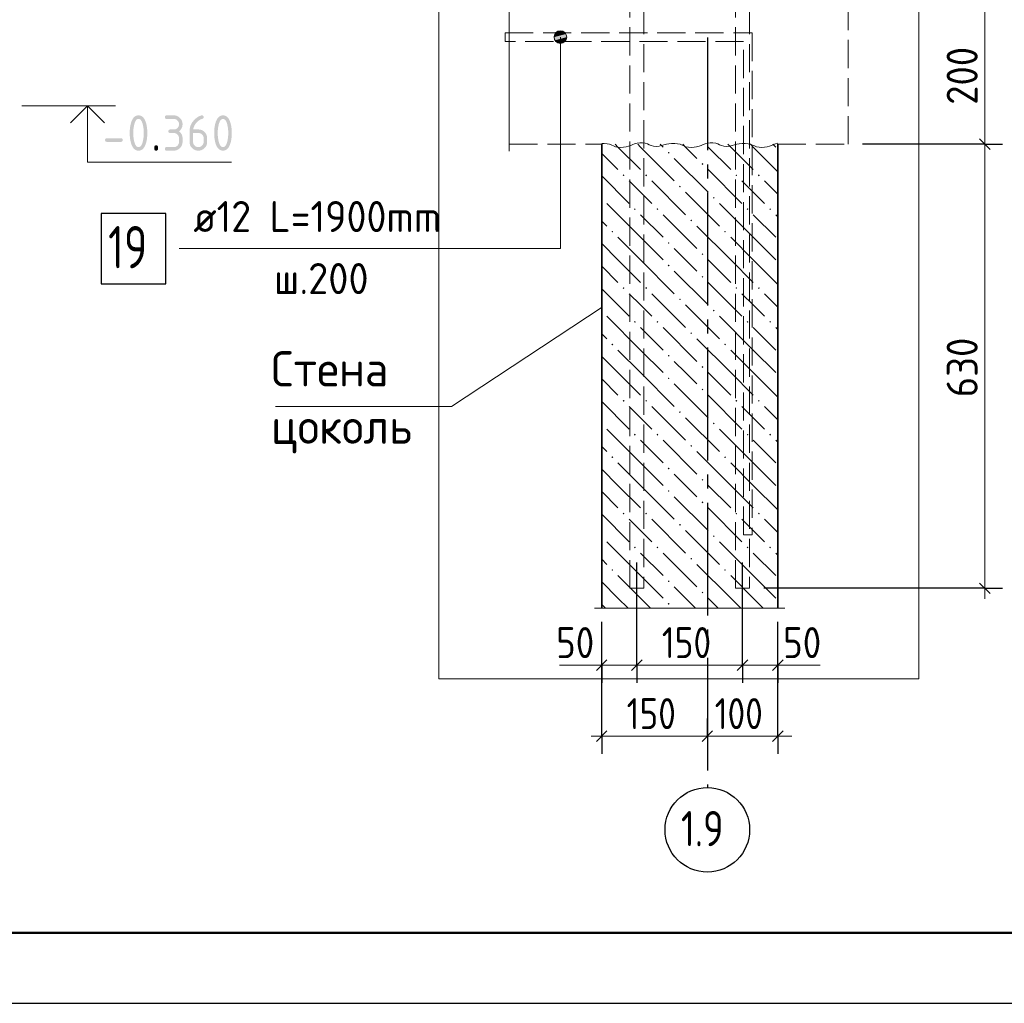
# Model space of a CAD drawing. Header units: millimetres. Extents: x 0 to 50400, y 0 to 35640.
# Tile 2 of 12: x 10819 to 19204, y 0 to 8374. Entities that reach past the tile are written whole.
import ezdxf

# ---------------------------------------------------------------- set-up
doc = ezdxf.new("R2010")
doc.units = ezdxf.units.MM
doc.linetypes.add('______2', pattern=[324, 240, -84])
doc.linetypes.add('______5', pattern=[1320, 960, -120, 120, -120])
for name, color, linetype, lineweight in [('Standard', 7, 'Continuous', 25), ('Выпуски арматуры Г-обр.', 52, 'Continuous', 25), ('ЖБ Перекрытие верхний уровень', 7, 'Continuous', 35), ('ЖБ Пилон', 7, 'Continuous', 35), ('ЖБ Стена верхний уровень', 7, 'Continuous', 35), ('Общий01', 7, 'Continuous', 13), ('Размерная линия_ общее', 7, 'Continuous', 13)]:
    doc.layers.add(name, color=color, linetype=linetype, lineweight=lineweight)
doc.layers.add('Оси', color=7, linetype='______5', true_color=0x656565)
doc.layers.add('Размерная выноска', color=7, linetype='Continuous')
doc.styles.add('ISOCPEUR', font='txt')

msp = doc.modelspace()

# ---------------------------------------------------------------- hatches: boundary and pattern name
at = {"layer": 'Standard', "linetype": 'Continuous', "lineweight": 13, "transparency": 33554687}
for points in [[(15470.3, 8252), (15377.4, 8252), (15369.9, 8225)], [(15470.3, 8252), (15369.9, 8225), (15477.9, 8225)], [(15477.9, 8225), (15369.9, 8225), (15377.4, 8198)], [(15450.9, 8271.5), (15396.9, 8271.5), (15377.4, 8252)], [(15450.9, 8271.5), (15377.4, 8252), (15470.3, 8252)], [(15477.9, 8225), (15377.4, 8198), (15470.3, 8198)], [(15396.9, 8271.5), (15450.9, 8271.5), (15423.9, 8279)], [(15470.3, 8198), (15377.4, 8198), (15396.9, 8178.6)], [(15470.3, 8198), (15396.9, 8178.6), (15450.9, 8178.6)], [(15450.9, 8178.6), (15396.9, 8178.6), (15423.9, 8171)]]:
    msp.add_hatch(color=7, dxfattribs=at).paths.add_polyline_path(points)
at = {"layer": 'ЖБ Пилон', "linetype": 'Continuous', "lineweight": 25, "transparency": 33554687}
h = msp.add_hatch(color=7, dxfattribs=at)
h.paths.add_polyline_path([(11875.6, 7408.9), (11875.6, 7418.2), (11875.1, 7427.2), (11874.6, 7436.2), (11873.6, 7445), (11872.7, 7453.8), (11871.2, 7462.3), (11869.7, 7470.8), (11867.7, 7479), (11866.2, 7485.3), (11864.5, 7490.7), (11862.8, 7496.1), (11860.9, 7500.8), (11859, 7505.5), (11856.9, 7509.4), (11854.8, 7513.2), (11852.5, 7516.4), (11850.2, 7519.5), (11847.7, 7521.8), (11845.2, 7524.1), (11842.5, 7525.7), (11839.8, 7527.2), (11836.8, 7528), (11833.9, 7528.8), (11830.8, 7528.8), (11827.7, 7528.8), (11824.9, 7528), (11822, 7527.2), (11819.3, 7525.7), (11816.6, 7524.1), (11814.1, 7521.8), (11811.6, 7519.4), (11809.3, 7516.3), (11807, 7513.2), (11804.9, 7509.3), (11802.8, 7505.4), (11800.9, 7500.7), (11799.1, 7496), (11797.4, 7490.5), (11795.7, 7485.1), (11794.2, 7478.8), (11792.1, 7470.4), (11790.6, 7461.8), (11789.1, 7453.3), (11788.1, 7444.5), (11787, 7435.8), (11786.5, 7426.8), (11786, 7417.9), (11786, 7408.9), (11786, 7399.6), (11786.5, 7390.6), (11787, 7381.6), (11788, 7372.8), (11789, 7364), (11790.5, 7355.5), (11792, 7346.9), (11793.9, 7338.7), (11795.4, 7332.4), (11797.1, 7327), (11798.8, 7321.5), (11800.7, 7316.9), (11802.6, 7312.2), (11804.7, 7308.3), (11806.9, 7304.5), (11809.2, 7301.3), (11811.5, 7298.2), (11814, 7295.9), (11816.5, 7293.6), (11819.2, 7292), (11821.9, 7290.5), (11824.8, 7289.7), (11827.7, 7288.9), (11830.8, 7288.9), (11833.9, 7288.9), (11836.8, 7289.7), (11839.8, 7290.5), (11842.5, 7292), (11845.2, 7293.6), (11847.7, 7295.9), (11850.2, 7298.2), (11852.5, 7301.3), (11854.8, 7304.5), (11856.9, 7308.3), (11859, 7312.2), (11860.9, 7316.9), (11862.8, 7321.5), (11864.5, 7327), (11866.2, 7332.4), (11867.7, 7338.7), (11869.7, 7346.9), (11871.2, 7355.5), (11872.7, 7364), (11873.6, 7372.8), (11874.6, 7381.6), (11875.1, 7390.6), (11875.6, 7399.6)])
h.paths.add_polyline_path([(11905.7, 7408.9), (11905.7, 7402.1), (11905.5, 7395.7), (11905.3, 7389.2), (11904.9, 7382.9), (11904.4, 7376.7), (11903.8, 7370.7), (11903.2, 7364.6), (11902.4, 7358.8), (11901.6, 7353.1), (11900.5, 7347.5), (11899.5, 7341.9), (11898.3, 7336.6), (11897, 7331.2), (11895.6, 7326.1), (11894.2, 7321), (11892.5, 7316.1), (11890.1, 7309), (11887.3, 7302.7), (11884.6, 7296.4), (11881.4, 7291.1), (11878.3, 7285.7), (11874.8, 7281.2), (11871.3, 7276.7), (11867.5, 7273.2), (11863.6, 7269.6), (11859.4, 7266.9), (11855.2, 7264.2), (11850.6, 7262.4), (11846, 7260.6), (11841.1, 7259.7), (11836.1, 7258.8), (11830.8, 7258.8), (11825.5, 7258.8), (11820.6, 7259.7), (11815.6, 7260.6), (11811.1, 7262.4), (11806.5, 7264.2), (11802.3, 7266.9), (11798, 7269.5), (11794.2, 7273.1), (11790.3, 7276.7), (11786.8, 7281.1), (11783.3, 7285.6), (11780.2, 7290.9), (11777.1, 7296.3), (11774.3, 7302.5), (11771.5, 7308.8), (11769.1, 7315.9), (11767.5, 7320.8), (11766, 7325.9), (11764.6, 7331), (11763.4, 7336.4), (11762.1, 7341.7), (11761.1, 7347.3), (11760.1, 7352.9), (11759.3, 7358.7), (11758.4, 7364.5), (11757.8, 7370.5), (11757.2, 7376.6), (11756.8, 7382.8), (11756.4, 7389.1), (11756.2, 7395.6), (11756, 7402.1), (11756, 7408.9), (11756, 7415.6), (11756.2, 7422.1), (11756.4, 7428.6), (11756.8, 7434.9), (11757.2, 7441.1), (11757.8, 7447.2), (11758.4, 7453.2), (11759.3, 7459), (11760.1, 7464.8), (11761.1, 7470.4), (11762.1, 7476), (11763.4, 7481.3), (11764.6, 7486.7), (11766, 7491.8), (11767.5, 7496.9), (11769.1, 7501.8), (11771.5, 7508.9), (11774.3, 7515.2), (11777.1, 7521.4), (11780.2, 7526.8), (11783.3, 7532.1), (11786.8, 7536.6), (11790.3, 7541), (11794.2, 7544.6), (11798, 7548.1), (11802.3, 7550.8), (11806.5, 7553.5), (11811.1, 7555.3), (11815.6, 7557.1), (11820.6, 7558), (11825.5, 7558.9), (11830.8, 7558.9), (11836.1, 7558.9), (11841.1, 7558), (11846, 7557.1), (11850.6, 7555.3), (11855.2, 7553.5), (11859.4, 7550.8), (11863.6, 7548.1), (11867.5, 7544.5), (11871.3, 7540.9), (11874.8, 7536.5), (11878.3, 7532), (11881.4, 7526.6), (11884.6, 7521.3), (11887.3, 7515), (11890.1, 7508.7), (11892.5, 7501.6), (11894.2, 7496.7), (11895.6, 7491.6), (11897, 7486.5), (11898.3, 7481.1), (11899.5, 7475.8), (11900.5, 7470.2), (11901.6, 7464.6), (11902.4, 7458.8), (11903.2, 7453), (11903.8, 7447), (11904.4, 7441), (11904.9, 7434.8), (11905.3, 7428.5), (11905.5, 7422), (11905.7, 7415.6)], flags=16)
for points in [[(12130.6, 7408.9), (12100.7, 7408.9), (12098.8, 7408.9), (12097.1, 7409.1), (12095.5, 7409.3), (12094.1, 7409.8), (12092.7, 7410.3), (12091.5, 7411), (12090.3, 7411.7), (12089.4, 7412.6), (12088.5, 7413.5), (12087.8, 7414.7), (12087.1, 7415.9), (12086.6, 7417.3), (12086.1, 7418.7), (12085.9, 7420.3), (12085.7, 7422), (12085.7, 7423.9), (12085.7, 7425.7), (12085.9, 7427.4), (12086.1, 7429), (12086.6, 7430.4), (12087.1, 7431.9), (12087.8, 7433), (12088.5, 7434.2), (12089.4, 7435.1), (12090.3, 7436.1), (12091.5, 7436.8), (12092.7, 7437.5), (12094.1, 7438), (12095.5, 7438.4), (12097.1, 7438.7), (12098.8, 7438.9), (12100.7, 7438.9), (12130.6, 7438.9), (12135.4, 7438.9), (12139.7, 7439.7), (12144.1, 7440.5), (12148.1, 7442.2), (12152, 7443.8), (12155.7, 7446.2), (12159.3, 7448.7), (12162.6, 7451.9), (12165.8, 7455.2), (12168.3, 7458.8), (12170.7, 7462.5), (12172.4, 7466.5), (12174, 7470.4), (12174.8, 7474.8), (12175.6, 7479.1), (12175.6, 7483.9), (12175.6, 7488.5), (12174.8, 7492.8), (12174, 7497.1), (12172.3, 7501.1), (12170.7, 7505.1), (12168.2, 7508.7), (12165.7, 7512.3), (12162.5, 7515.6), (12159.2, 7518.9), (12155.5, 7521.4), (12151.9, 7523.8), (12147.9, 7525.5), (12143.9, 7527.1), (12139.6, 7528), (12135.3, 7528.8), (12130.6, 7528.8), (12070.7, 7528.8), (12068.8, 7528.8), (12067.1, 7529), (12065.5, 7529.3), (12064.1, 7529.7), (12062.7, 7530.2), (12061.5, 7530.9), (12060.3, 7531.6), (12059.4, 7532.5), (12058.5, 7533.5), (12057.8, 7534.7), (12057.1, 7535.8), (12056.6, 7537.2), (12056.1, 7538.6), (12055.9, 7540.3), (12055.7, 7541.9), (12055.7, 7543.8), (12055.7, 7545.7), (12055.9, 7547.3), (12056.1, 7549), (12056.6, 7550.4), (12057.1, 7551.8), (12057.8, 7553), (12058.5, 7554.1), (12059.4, 7555.1), (12060.3, 7556), (12061.5, 7556.7), (12062.7, 7557.4), (12064.1, 7557.9), (12065.5, 7558.4), (12067.1, 7558.6), (12068.8, 7558.9), (12070.7, 7558.9), (12130.6, 7558.9), (12134.5, 7558.9), (12138.3, 7558.5), (12142, 7558.2), (12145.6, 7557.5), (12149.2, 7556.8), (12152.7, 7555.7), (12156.2, 7554.7), (12159.5, 7553.3), (12162.8, 7552), (12166, 7550.2), (12169.1, 7548.5), (12172.2, 7546.4), (12175.2, 7544.4), (12178.1, 7542), (12181, 7539.6), (12183.7, 7536.8), (12186.5, 7534.1), (12188.9, 7531.1), (12191.3, 7528.3), (12193.3, 7525.2), (12195.4, 7522.2), (12197.1, 7519), (12198.8, 7515.9), (12200.2, 7512.6), (12201.6, 7509.2), (12202.6, 7505.8), (12203.6, 7502.3), (12204.3, 7498.8), (12205, 7495.2), (12205.3, 7491.4), (12205.7, 7487.7), (12205.7, 7483.9), (12205.7, 7479.2), (12205.2, 7474.8), (12204.7, 7470.3), (12203.8, 7466.1), (12202.9, 7461.9), (12201.5, 7458), (12200.1, 7454), (12198.2, 7450.2), (12196.3, 7446.5), (12194, 7443), (12191.6, 7439.4), (12188.8, 7436.1), (12186, 7432.9), (12182.7, 7429.8), (12179.4, 7426.7), (12175.7, 7423.9), (12179.4, 7421), (12182.7, 7418), (12186, 7414.9), (12188.8, 7411.6), (12191.6, 7408.3), (12194, 7404.8), (12196.3, 7401.3), (12198.2, 7397.5), (12200.1, 7393.8), (12201.5, 7389.8), (12202.9, 7385.8), (12203.8, 7381.6), (12204.7, 7377.4), (12205.2, 7372.9), (12205.7, 7368.5), (12205.7, 7363.9), (12205.7, 7333.9), (12205.7, 7330), (12205.3, 7326.2), (12205, 7322.5), (12204.3, 7318.9), (12203.6, 7315.3), (12202.6, 7311.8), (12201.5, 7308.3), (12200.2, 7305), (12198.8, 7301.7), (12197.1, 7298.5), (12195.3, 7295.3), (12193.3, 7292.3), (12191.2, 7289.3), (12188.8, 7286.4), (12186.4, 7283.5), (12183.6, 7280.8), (12180.9, 7278), (12178, 7275.6), (12175.1, 7273.2), (12172, 7271.2), (12169, 7269.1), (12165.8, 7267.4), (12162.6, 7265.7), (12159.3, 7264.3), (12156, 7263), (12152.6, 7261.9), (12149.1, 7260.9), (12145.5, 7260.2), (12142, 7259.5), (12138.2, 7259.2), (12134.5, 7258.8), (12130.6, 7258.8), (12070.7, 7258.8), (12068.8, 7258.8), (12067.1, 7259.1), (12065.5, 7259.3), (12064.1, 7259.8), (12062.7, 7260.2), (12061.5, 7261), (12060.3, 7261.7), (12059.4, 7262.6), (12058.5, 7263.5), (12057.8, 7264.7), (12057.1, 7265.9), (12056.6, 7267.3), (12056.1, 7268.7), (12055.9, 7270.4), (12055.7, 7272), (12055.7, 7273.9), (12055.7, 7275.7), (12055.9, 7277.4), (12056.1, 7279), (12056.6, 7280.4), (12057.1, 7281.9), (12057.8, 7283), (12058.5, 7284.2), (12059.4, 7285.2), (12060.3, 7286.1), (12061.5, 7286.8), (12062.7, 7287.5), (12064.1, 7288), (12065.5, 7288.4), (12067.1, 7288.7), (12068.8, 7288.9), (12070.7, 7288.9), (12130.6, 7288.9), (12135.4, 7288.9), (12139.7, 7289.7), (12144.1, 7290.5), (12148.1, 7292.2), (12152, 7293.8), (12155.7, 7296.2), (12159.3, 7298.7), (12162.6, 7302), (12165.8, 7305.2), (12168.3, 7308.9), (12170.7, 7312.5), (12172.4, 7316.5), (12174, 7320.5), (12174.8, 7324.8), (12175.6, 7329.2), (12175.6, 7333.9), (12175.6, 7363.9), (12175.6, 7368.5), (12174.8, 7372.8), (12174, 7377.2), (12172.3, 7381.1), (12170.7, 7385.1), (12168.2, 7388.7), (12165.7, 7392.4), (12162.5, 7395.7), (12159.2, 7399), (12155.5, 7401.4), (12151.9, 7403.9), (12147.9, 7405.6), (12143.9, 7407.2), (12139.6, 7408), (12135.3, 7408.9)], [(11681, 7333.7), (11561.1, 7333.7), (11559.2, 7333.7), (11557.6, 7333.9), (11555.9, 7334.2), (11554.5, 7334.6), (11553.1, 7335.1), (11551.9, 7335.8), (11550.7, 7336.5), (11549.8, 7337.5), (11548.9, 7338.4), (11548.2, 7339.6), (11547.5, 7340.7), (11547, 7342.2), (11546.5, 7343.6), (11546.3, 7345.2), (11546.1, 7346.9), (11546.1, 7348.7), (11546.1, 7350.6), (11546.3, 7352.2), (11546.5, 7353.9), (11547, 7355.3), (11547.5, 7356.7), (11548.2, 7357.9), (11548.9, 7359.1), (11549.8, 7360), (11550.7, 7360.9), (11551.9, 7361.7), (11553.1, 7362.4), (11554.5, 7362.8), (11555.9, 7363.3), (11557.6, 7363.5), (11559.2, 7363.8), (11561.1, 7363.8), (11681, 7363.8), (11682.9, 7363.8), (11684.5, 7363.5), (11686.2, 7363.3), (11687.6, 7362.8), (11689, 7362.4), (11690.2, 7361.7), (11691.3, 7360.9), (11692.3, 7360), (11693.2, 7359.1), (11693.9, 7357.9), (11694.6, 7356.7), (11695.1, 7355.3), (11695.6, 7353.9), (11695.8, 7352.2), (11696, 7350.6), (11696, 7348.7), (11696, 7346.9), (11695.8, 7345.2), (11695.6, 7343.6), (11695.1, 7342.2), (11694.6, 7340.7), (11693.9, 7339.6), (11693.2, 7338.4), (11692.3, 7337.5), (11691.3, 7336.5), (11690.2, 7335.8), (11689, 7335.1), (11687.6, 7334.6), (11686.2, 7334.2), (11684.5, 7333.9), (11682.9, 7333.7)], [(11965.8, 7288.9), (11965.8, 7290.8), (11966, 7292.4), (11966.3, 7294.1), (11966.7, 7295.5), (11967.2, 7296.9), (11967.9, 7298.1), (11968.6, 7299.2), (11969.6, 7300.2), (11970.5, 7301.1), (11971.7, 7301.8), (11972.8, 7302.5), (11974.2, 7303), (11975.7, 7303.5), (11977.3, 7303.7), (11978.9, 7303.9), (11980.8, 7303.9), (11982.7, 7303.9), (11984.3, 7303.7), (11986, 7303.5), (11987.4, 7303), (11988.8, 7302.5), (11990, 7301.8), (11991.2, 7301.1), (11992.1, 7300.2), (11993, 7299.2), (11993.7, 7298.1), (11994.4, 7296.9), (11994.9, 7295.5), (11995.4, 7294.1), (11995.6, 7292.4), (11995.9, 7290.8), (11995.9, 7288.9), (11995.9, 7273.9), (11995.9, 7272), (11995.6, 7270.4), (11995.4, 7268.7), (11994.9, 7267.3), (11994.4, 7265.9), (11993.7, 7264.7), (11993, 7263.5), (11992.1, 7262.6), (11991.2, 7261.7), (11990, 7261), (11988.8, 7260.2), (11987.4, 7259.8), (11986, 7259.3), (11984.3, 7259.1), (11982.7, 7258.8), (11980.8, 7258.8), (11978.9, 7258.8), (11977.3, 7259.1), (11975.7, 7259.3), (11974.2, 7259.8), (11972.8, 7260.2), (11971.7, 7261), (11970.5, 7261.7), (11969.6, 7262.6), (11968.6, 7263.5), (11967.9, 7264.7), (11967.2, 7265.9), (11966.7, 7267.3), (11966.3, 7268.7), (11966, 7270.4), (11965.8, 7272), (11965.8, 7273.9)]]:
    msp.add_hatch(color=7, dxfattribs=at).paths.add_polyline_path(points, flags=16)
h = msp.add_hatch(color=7, dxfattribs=at)
h.paths.add_polyline_path([(12295.6, 7408.9), (12295.6, 7333.9), (12295.6, 7329.2), (12296.4, 7324.8), (12297.2, 7320.5), (12298.8, 7316.5), (12300.5, 7312.5), (12302.9, 7308.9), (12305.3, 7305.2), (12308.6, 7302), (12311.8, 7298.7), (12315.4, 7296.2), (12319.1, 7293.8), (12323, 7292.2), (12327, 7290.5), (12331.4, 7289.7), (12335.7, 7288.9), (12340.4, 7288.9), (12345.1, 7288.9), (12349.4, 7289.7), (12353.7, 7290.5), (12357.7, 7292.2), (12361.7, 7293.8), (12365.3, 7296.3), (12368.9, 7298.8), (12372.2, 7302.1), (12375.4, 7305.4), (12377.9, 7309), (12380.3, 7312.6), (12381.9, 7316.6), (12383.6, 7320.6), (12384.4, 7324.9), (12385.2, 7329.2), (12385.2, 7333.9), (12385.2, 7363.9), (12385.2, 7368.6), (12384.4, 7372.9), (12383.5, 7377.3), (12381.9, 7381.3), (12380.3, 7385.3), (12377.8, 7388.9), (12375.3, 7392.5), (12372.1, 7395.8), (12368.8, 7399.1), (12365.2, 7401.5), (12361.5, 7403.9), (12357.6, 7405.6), (12353.6, 7407.2), (12349.3, 7408), (12345, 7408.9), (12340.4, 7408.9)])
h.paths.add_polyline_path([(12370.2, 7558.9), (12372.1, 7558.9), (12373.7, 7558.6), (12375.4, 7558.4), (12376.8, 7557.9), (12378.2, 7557.4), (12379.3, 7556.7), (12380.5, 7556), (12381.4, 7555.1), (12382.4, 7554.2), (12383.1, 7553), (12383.8, 7551.8), (12384.3, 7550.4), (12384.7, 7549), (12385, 7547.4), (12385.2, 7545.7), (12385.2, 7543.9), (12385.2, 7541.1), (12384.7, 7538.9), (12384.3, 7536.7), (12383.3, 7535), (12382.4, 7533.4), (12381, 7532.4), (12379.6, 7531.4), (12377.7, 7530.9), (12373.6, 7529.8), (12369.5, 7528.4), (12365.5, 7527), (12361.6, 7525.3), (12357.7, 7523.5), (12353.9, 7521.3), (12350.2, 7519.2), (12346.5, 7516.7), (12342.9, 7514.2), (12339.4, 7511.3), (12335.9, 7508.5), (12332.5, 7505.3), (12329.1, 7502), (12325.9, 7498.4), (12322.7, 7494.9), (12319.5, 7490.9), (12314.6, 7484.7), (12310.7, 7478.3), (12306.8, 7471.9), (12304, 7465.4), (12301.1, 7458.9), (12299.3, 7452.3), (12297.5, 7445.7), (12296.7, 7438.9), (12340.4, 7438.9), (12344.4, 7438.9), (12348.2, 7438.6), (12352, 7438.2), (12355.7, 7437.5), (12359.3, 7436.9), (12362.8, 7435.8), (12366.3, 7434.8), (12369.6, 7433.4), (12372.9, 7432.1), (12376.1, 7430.4), (12379.3, 7428.7), (12382.3, 7426.6), (12385.3, 7424.6), (12388.2, 7422.2), (12391, 7419.8), (12393.7, 7417.1), (12396.4, 7414.3), (12398.8, 7411.5), (12401.1, 7408.6), (12403.1, 7405.6), (12405.1, 7402.5), (12406.8, 7399.4), (12408.5, 7396.2), (12409.8, 7392.9), (12411.2, 7389.5), (12412.2, 7386.1), (12413.2, 7382.6), (12413.9, 7379), (12414.6, 7375.3), (12414.9, 7371.6), (12415.2, 7367.8), (12415.2, 7363.9), (12415.2, 7333.9), (12415.2, 7329.9), (12414.9, 7326.2), (12414.6, 7322.4), (12413.9, 7318.8), (12413.2, 7315.2), (12412.2, 7311.7), (12411.1, 7308.2), (12409.8, 7304.9), (12408.4, 7301.6), (12406.7, 7298.4), (12405, 7295.2), (12402.9, 7292.2), (12400.9, 7289.2), (12398.5, 7286.3), (12396.1, 7283.4), (12393.3, 7280.7), (12390.6, 7277.9), (12387.7, 7275.6), (12384.8, 7273.2), (12381.8, 7271.1), (12378.8, 7269.1), (12375.6, 7267.4), (12372.5, 7265.7), (12369.2, 7264.3), (12365.9, 7262.9), (12362.4, 7261.9), (12358.9, 7260.9), (12355.3, 7260.2), (12351.7, 7259.5), (12348, 7259.2), (12344.3, 7258.8), (12340.4, 7258.8), (12336.5, 7258.8), (12332.7, 7259.2), (12328.9, 7259.5), (12325.3, 7260.2), (12321.7, 7260.9), (12318.2, 7261.9), (12314.8, 7262.9), (12311.5, 7264.3), (12308.1, 7265.6), (12305, 7267.3), (12301.8, 7269), (12298.8, 7271.1), (12295.8, 7273.1), (12292.9, 7275.5), (12290, 7277.8), (12287.3, 7280.5), (12284.6, 7283.3), (12282.2, 7286.1), (12279.8, 7289), (12277.8, 7292), (12275.7, 7295), (12274, 7298.2), (12272.3, 7301.3), (12271, 7304.6), (12269.6, 7307.9), (12268.6, 7311.4), (12267.6, 7314.8), (12266.9, 7318.4), (12266.2, 7322), (12265.9, 7325.8), (12265.5, 7329.5), (12265.5, 7333.4), (12265.5, 7423.8), (12265.5, 7430.2), (12266, 7436.4), (12266.6, 7442.5), (12267.6, 7448.5), (12268.7, 7454.5), (12270.3, 7460.3), (12271.8, 7466.1), (12274, 7471.6), (12276.1, 7477.2), (12278.7, 7482.6), (12281.3, 7488), (12284.5, 7493.2), (12287.7, 7498.4), (12291.4, 7503.4), (12295.1, 7508.4), (12299.3, 7513.2), (12302.6, 7516.9), (12305.9, 7520.3), (12309.3, 7523.8), (12312.7, 7527), (12316.2, 7530.1), (12319.7, 7533.1), (12323.2, 7536), (12326.8, 7538.6), (12330.4, 7541.3), (12334, 7543.6), (12337.7, 7546), (12341.4, 7548.1), (12345.1, 7550.2), (12348.9, 7552), (12352.7, 7553.9), (12356.6, 7555.4), (12358.8, 7556.3), (12360.8, 7556.9), (12362.7, 7557.6), (12364.4, 7558), (12366.1, 7558.4), (12367.6, 7558.6), (12369, 7558.9)], flags=16)
h = msp.add_hatch(color=7, dxfattribs=at)
h.paths.add_polyline_path([(12595, 7408.9), (12595, 7418.2), (12594.5, 7427.2), (12594, 7436.2), (12593, 7445), (12592.1, 7453.8), (12590.6, 7462.3), (12589.1, 7470.8), (12587.1, 7479), (12585.6, 7485.3), (12583.9, 7490.7), (12582.2, 7496.1), (12580.3, 7500.8), (12578.4, 7505.5), (12576.3, 7509.4), (12574.2, 7513.2), (12571.9, 7516.4), (12569.6, 7519.5), (12567.1, 7521.8), (12564.6, 7524.1), (12561.8, 7525.7), (12559.1, 7527.2), (12556.2, 7528), (12553.3, 7528.8), (12550.2, 7528.8), (12547.1, 7528.8), (12544.2, 7528), (12541.4, 7527.2), (12538.7, 7525.7), (12536, 7524.1), (12533.5, 7521.8), (12531, 7519.4), (12528.7, 7516.3), (12526.4, 7513.2), (12524.3, 7509.3), (12522.2, 7505.4), (12520.3, 7500.7), (12518.4, 7496), (12516.8, 7490.5), (12515, 7485.1), (12513.6, 7478.8), (12511.5, 7470.4), (12510, 7461.8), (12508.5, 7453.3), (12507.4, 7444.5), (12506.4, 7435.8), (12505.9, 7426.8), (12505.4, 7417.9), (12505.4, 7408.9), (12505.4, 7399.6), (12505.9, 7390.6), (12506.4, 7381.6), (12507.4, 7372.8), (12508.4, 7364), (12509.9, 7355.5), (12511.3, 7346.9), (12513.3, 7338.7), (12514.8, 7332.4), (12516.5, 7327), (12518.2, 7321.5), (12520.1, 7316.9), (12522, 7312.2), (12524.1, 7308.3), (12526.2, 7304.5), (12528.5, 7301.3), (12530.9, 7298.2), (12533.4, 7295.9), (12535.9, 7293.6), (12538.6, 7292), (12541.3, 7290.5), (12544.2, 7289.7), (12547.1, 7288.9), (12550.2, 7288.9), (12553.3, 7288.9), (12556.2, 7289.7), (12559.1, 7290.5), (12561.8, 7292), (12564.6, 7293.6), (12567.1, 7295.9), (12569.6, 7298.2), (12571.9, 7301.3), (12574.2, 7304.5), (12576.3, 7308.3), (12578.4, 7312.2), (12580.3, 7316.9), (12582.2, 7321.5), (12583.9, 7327), (12585.6, 7332.4), (12587.1, 7338.7), (12589.1, 7346.9), (12590.6, 7355.5), (12592.1, 7364), (12593, 7372.8), (12594, 7381.6), (12594.5, 7390.6), (12595, 7399.6)])
h.paths.add_polyline_path([(12625.1, 7408.9), (12625.1, 7402.1), (12624.9, 7395.7), (12624.7, 7389.2), (12624.3, 7382.9), (12623.8, 7376.7), (12623.2, 7370.7), (12622.6, 7364.6), (12621.8, 7358.8), (12621, 7353.1), (12619.9, 7347.5), (12618.9, 7341.9), (12617.7, 7336.6), (12616.4, 7331.2), (12615, 7326.1), (12613.6, 7321), (12611.9, 7316.1), (12609.5, 7309), (12606.7, 7302.7), (12604, 7296.4), (12600.8, 7291.1), (12597.7, 7285.7), (12594.2, 7281.2), (12590.7, 7276.7), (12586.8, 7273.2), (12583, 7269.6), (12578.8, 7266.9), (12574.5, 7264.2), (12570, 7262.4), (12565.4, 7260.6), (12560.5, 7259.7), (12555.5, 7258.8), (12550.2, 7258.8), (12544.9, 7258.8), (12540, 7259.7), (12535, 7260.6), (12530.4, 7262.4), (12525.9, 7264.2), (12521.6, 7266.9), (12517.4, 7269.5), (12513.6, 7273.1), (12509.7, 7276.7), (12506.2, 7281.1), (12502.7, 7285.6), (12499.6, 7290.9), (12496.5, 7296.3), (12493.7, 7302.5), (12490.9, 7308.8), (12488.5, 7315.9), (12486.9, 7320.8), (12485.4, 7325.9), (12484, 7331), (12482.8, 7336.4), (12481.5, 7341.7), (12480.5, 7347.3), (12479.5, 7352.9), (12478.6, 7358.7), (12477.8, 7364.5), (12477.2, 7370.5), (12476.6, 7376.6), (12476.2, 7382.8), (12475.8, 7389.1), (12475.6, 7395.6), (12475.4, 7402.1), (12475.4, 7408.9), (12475.4, 7415.6), (12475.6, 7422.1), (12475.8, 7428.6), (12476.2, 7434.9), (12476.6, 7441.1), (12477.2, 7447.2), (12477.8, 7453.2), (12478.6, 7459), (12479.5, 7464.8), (12480.5, 7470.4), (12481.5, 7476), (12482.8, 7481.3), (12484, 7486.7), (12485.4, 7491.8), (12486.9, 7496.9), (12488.5, 7501.8), (12490.9, 7508.9), (12493.7, 7515.2), (12496.5, 7521.4), (12499.6, 7526.8), (12502.7, 7532.1), (12506.2, 7536.6), (12509.7, 7541), (12513.6, 7544.6), (12517.4, 7548.1), (12521.6, 7550.8), (12525.9, 7553.5), (12530.4, 7555.3), (12535, 7557.1), (12540, 7558), (12544.9, 7558.9), (12550.2, 7558.9), (12555.5, 7558.9), (12560.5, 7558), (12565.4, 7557.1), (12570, 7555.3), (12574.5, 7553.5), (12578.8, 7550.8), (12583, 7548.1), (12586.8, 7544.5), (12590.7, 7540.9), (12594.2, 7536.5), (12597.7, 7532), (12600.8, 7526.6), (12604, 7521.3), (12606.7, 7515), (12609.5, 7508.7), (12611.9, 7501.6), (12613.6, 7496.7), (12615, 7491.6), (12616.4, 7486.5), (12617.7, 7481.1), (12618.9, 7475.8), (12619.9, 7470.2), (12621, 7464.6), (12621.8, 7458.8), (12622.6, 7453), (12623.2, 7447), (12623.8, 7441), (12624.3, 7434.8), (12624.7, 7428.5), (12624.9, 7422), (12625.1, 7415.6)], flags=16)
at = {"layer": 'ЖБ Стена верхний уровень', "linetype": 'Continuous', "lineweight": 18, "transparency": 33554687}
for points in [[(16338.2, 7240.9), (16346, 7248.7), (16353.8, 7240.9), (16346, 7233.1)], [(16626.2, 7144.9), (16634, 7152.7), (16641.8, 7144.9), (16634, 7137.1)], [(15954.2, 7048.9), (15962, 7056.7), (15969.8, 7048.9), (15962, 7041.1)], [(16146.2, 7048.9), (16154, 7056.7), (16161.8, 7048.9), (16154, 7041.1)], [(16914.2, 7048.9), (16922, 7056.7), (16929.8, 7048.9), (16922, 7041.1)], [(17106.2, 7048.9), (17114, 7056.7), (17121.8, 7048.9), (17114, 7041.1)], [(16434.2, 6952.9), (16442, 6960.7), (16449.8, 6952.9), (16442, 6945.1)], [(15775.3, 6859.5), (15777.8, 6856.9), (15775.3, 6854.4)], [(16722.2, 6856.9), (16730, 6864.7), (16737.8, 6856.9), (16730, 6849.1)], [(16050.2, 6760.9), (16058, 6768.7), (16065.8, 6760.9), (16058, 6753.1)], [(16242.2, 6760.9), (16250, 6768.7), (16257.8, 6760.9), (16250, 6753.1)], [(17010.2, 6760.9), (17018, 6768.7), (17025.8, 6760.9), (17018, 6753.1)], [(17202.2, 6760.9), (17210, 6768.7), (17217.8, 6760.9), (17210, 6753.1)], [(16530.2, 6664.9), (16538, 6672.7), (16545.8, 6664.9), (16538, 6657.1)], [(15858.2, 6568.9), (15866, 6576.7), (15873.8, 6568.9), (15866, 6561.1)], [(16818.2, 6568.9), (16826, 6576.7), (16833.8, 6568.9), (16826, 6561.1)], [(16338.2, 6472.9), (16346, 6480.7), (16353.8, 6472.9), (16346, 6465.1)], [(16626.2, 6376.9), (16634, 6384.7), (16641.8, 6376.9), (16634, 6369.1)], [(16338.2, 6280.9), (16346, 6288.7), (16353.8, 6280.9), (16346, 6273.1)], [(16626.2, 6184.9), (16634, 6192.7), (16641.8, 6184.9), (16634, 6177.1)], [(15954.2, 6088.9), (15962, 6096.7), (15969.8, 6088.9), (15962, 6081.1)], [(16146.2, 6088.9), (16154, 6096.7), (16161.8, 6088.9), (16154, 6081.1)], [(16914.2, 6088.9), (16922, 6096.7), (16929.8, 6088.9), (16922, 6081.1)], [(17106.2, 6088.9), (17114, 6096.7), (17121.8, 6088.9), (17114, 6081.1)], [(16434.2, 5992.9), (16442, 6000.7), (16449.8, 5992.9), (16442, 5985.1)], [(15775.3, 5899.5), (15777.8, 5896.9), (15775.3, 5894.4)], [(16722.2, 5896.9), (16730, 5904.7), (16737.8, 5896.9), (16730, 5889.1)], [(16050.2, 5800.9), (16058, 5808.7), (16065.8, 5800.9), (16058, 5793.1)], [(16242.2, 5800.9), (16250, 5808.7), (16257.8, 5800.9), (16250, 5793.1)], [(17010.2, 5800.9), (17018, 5808.7), (17025.8, 5800.9), (17018, 5793.1)], [(17202.2, 5800.9), (17210, 5808.7), (17217.8, 5800.9), (17210, 5793.1)], [(16530.2, 5704.9), (16538, 5712.7), (16545.8, 5704.9), (16538, 5697.1)], [(15858.2, 5608.9), (15866, 5616.7), (15873.8, 5608.9), (15866, 5601.1)], [(16818.2, 5608.9), (16826, 5616.7), (16833.8, 5608.9), (16826, 5601.1)], [(16338.2, 5512.9), (16346, 5520.7), (16353.8, 5512.9), (16346, 5505.1)], [(16626.2, 5416.9), (16634, 5424.7), (16641.8, 5416.9), (16634, 5409.1)], [(16338.2, 5320.9), (16346, 5328.7), (16353.8, 5320.9), (16346, 5313.1)], [(16626.2, 5224.9), (16634, 5232.7), (16641.8, 5224.9), (16634, 5217.1)], [(15954.2, 5128.9), (15962, 5136.7), (15969.8, 5128.9), (15962, 5121.1)], [(16146.2, 5128.9), (16154, 5136.7), (16161.8, 5128.9), (16154, 5121.1)], [(16914.2, 5128.9), (16922, 5136.7), (16929.8, 5128.9), (16922, 5121.1)], [(17106.2, 5128.9), (17114, 5136.7), (17121.8, 5128.9), (17114, 5121.1)], [(16434.2, 5032.9), (16442, 5040.7), (16449.8, 5032.9), (16442, 5025.1)], [(15775.3, 4939.5), (15777.8, 4936.9), (15775.3, 4934.4)], [(16722.2, 4936.9), (16730, 4944.7), (16737.8, 4936.9), (16730, 4929.1)], [(16050.2, 4840.9), (16058, 4848.7), (16065.8, 4840.9), (16058, 4833.1)], [(16242.2, 4840.9), (16250, 4848.7), (16257.8, 4840.9), (16250, 4833.1)], [(17010.2, 4840.9), (17018, 4848.7), (17025.8, 4840.9), (17018, 4833.1)], [(17202.2, 4840.9), (17210, 4848.7), (17217.8, 4840.9), (17210, 4833.1)], [(16530.2, 4744.9), (16538, 4752.7), (16545.8, 4744.9), (16538, 4737.1)], [(15858.2, 4648.9), (15866, 4656.7), (15873.8, 4648.9), (15866, 4641.1)], [(16818.2, 4648.9), (16826, 4656.7), (16833.8, 4648.9), (16826, 4641.1)], [(16338.2, 4552.9), (16346, 4560.7), (16353.8, 4552.9), (16346, 4545.1)], [(16626.2, 4456.9), (16634, 4464.7), (16641.8, 4456.9), (16634, 4449.1)], [(16338.2, 4360.9), (16346, 4368.7), (16353.8, 4360.9), (16346, 4353.1)], [(16626.2, 4264.9), (16634, 4272.7), (16641.8, 4264.9), (16634, 4257.1)], [(15954.2, 4168.9), (15962, 4176.7), (15969.8, 4168.9), (15962, 4161.1)], [(16146.2, 4168.9), (16154, 4176.7), (16161.8, 4168.9), (16154, 4161.1)], [(16914.2, 4168.9), (16922, 4176.7), (16929.8, 4168.9), (16922, 4161.1)], [(17106.2, 4168.9), (17114, 4176.7), (17121.8, 4168.9), (17114, 4161.1)], [(16434.2, 4072.9), (16442, 4080.7), (16449.8, 4072.9), (16442, 4065.1)], [(15775.3, 3979.5), (15777.8, 3976.9), (15775.3, 3974.4)], [(16722.2, 3976.9), (16730, 3984.7), (16737.8, 3976.9), (16730, 3969.1)], [(16050.2, 3880.9), (16058, 3888.7), (16065.8, 3880.9), (16058, 3873.1)], [(16242.2, 3880.9), (16250, 3888.7), (16257.8, 3880.9), (16250, 3873.1)], [(17010.2, 3880.9), (17018, 3888.7), (17025.8, 3880.9), (17018, 3873.1)], [(17202.2, 3880.9), (17210, 3888.7), (17217.8, 3880.9), (17210, 3873.1)], [(16530.2, 3784.9), (16538, 3792.7), (16545.8, 3784.9), (16538, 3777.1)], [(15858.2, 3688.9), (15866, 3696.7), (15873.8, 3688.9), (15866, 3681.1)], [(16818.2, 3688.9), (16826, 3696.7), (16833.8, 3688.9), (16826, 3681.1)], [(16338.2, 3592.9), (16346, 3600.7), (16353.8, 3592.9), (16346, 3585.1)], [(16626.2, 3496.9), (16634, 3504.7), (16641.8, 3496.9), (16634, 3489.1)], [(16338.2, 3400.9), (16346, 3408.7), (16353.8, 3400.9), (16346, 3393.1)]]:
    msp.add_hatch(color=7, dxfattribs=at).paths.add_polyline_path(points, flags=16)

# ---------------------------------------------------------------- linework, layer by layer
at = {"layer": 'Standard', "color": 254, "linetype": 'Continuous', "lineweight": 13, "true_color": 0xc4c4ff, "transparency": 33554687}
msp.add_line((14388.8, 11082.2), (14388.8, 2763.3), dxfattribs=at)
at = {"layer": 'Standard', "color": 7, "linetype": 'Continuous', "lineweight": 13, "transparency": 33554687}
for p, q in [((15369.9, 8225), (15369.9, 8225)), ((15423.9, 8279), (15423.9, 8279)), ((15477.9, 8225), (15477.9, 8225)), ((15423.9, 8171), (15423.9, 8171)), ((11635.7, 7639.8), (10835.7, 7639.8))]:
    msp.add_line(p, q, dxfattribs=at)
at = {"layer": 'Standard', "color": 7, "linetype": 'Continuous', "lineweight": 25, "transparency": 33554687}
msp.add_lwpolyline([(0, 0), (50400, 0), (50400, 35640), (0, 35640), (0, 0)], close=True, dxfattribs=at)
at = {"layer": 'Standard', "color": 7, "linetype": 'Continuous', "lineweight": 50, "transparency": 33554687}
msp.add_lwpolyline([(2400, 35040), (49800, 35040), (49800, 600), (2400, 600), (2400, 35040)], close=True, dxfattribs=at)
at = {"layer": 'Standard', "color": 254, "linetype": 'Continuous', "lineweight": 13, "true_color": 0xc4c4ff, "transparency": 33554687}
msp.add_lwpolyline([(14388.8, 2763.3), (18475.3, 2763.3), (18475.3, 11082.2)], dxfattribs=at)
at = {"layer": 'Standard', "color": 7, "linetype": 'Continuous', "lineweight": 13, "transparency": 33554687}
for points in [[(15423.9, 8225), (15423.9, 6425), (12177.9, 6425)], [(11395.7, 7639.8), (11395.7, 7159.8), (12623.7, 7159.8)], [(12996.7, 5081), (14496.7, 5081), (15779.9, 5927.5)]]:
    msp.add_lwpolyline(points, dxfattribs=at)
at = {"layer": 'Standard', "color": 7, "linetype": 'Continuous', "lineweight": 35, "transparency": 33554687}
msp.add_lwpolyline([(11250.4, 7494.6), (11395.7, 7639.8), (11541, 7494.6)], dxfattribs=at)
at = {"layer": 'Standard', "color": 7, "linetype": 'Continuous', "lineweight": 18, "transparency": 33554687}
for points in [[(15775.3, 7318.3), (15797.5, 7318.4), (15821.5, 7316.7), (15843.1, 7312.7), (15860.5, 7306.2), (15875.5, 7298.4), (15892.9, 7291.9), (15915.1, 7287.9), (15938.5, 7285.6), (15961.9, 7288.2), (15983.5, 7292.4), (16004.5, 7297.3), (16022.5, 7303.7), (16039.3, 7310.6), (16056.1, 7317.4), (16076.5, 7322.8), (16099.3, 7325.7), (16123.3, 7325.3), (16146.7, 7322.1), (16164.1, 7315.7), (16179.7, 7308.2), (16196.5, 7301.4), (16216.9, 7296.3), (16240.9, 7295.1), (16264.3, 7298), (16285.3, 7302.5), (16305.7, 7307.6), (16326.7, 7312.6), (16347.1, 7317.4), (16370.5, 7319.7), (16375.3, 7319.9)], [(16375.3, 7318.3), (16397.5, 7318.4), (16421.5, 7316.7), (16443.1, 7312.7), (16460.5, 7306.2), (16475.5, 7298.4), (16492.9, 7291.9), (16515.1, 7287.9), (16538.5, 7285.6), (16561.9, 7288.2), (16583.5, 7292.4), (16604.5, 7297.3), (16622.5, 7303.7), (16639.3, 7310.6), (16656.1, 7317.4), (16676.5, 7322.8), (16699.3, 7325.7), (16723.3, 7325.3), (16746.7, 7322.1), (16764.1, 7315.7), (16779.7, 7308.2), (16796.5, 7301.4), (16816.9, 7296.3), (16840.9, 7295.1), (16864.3, 7298), (16885.3, 7302.5), (16905.7, 7307.6), (16926.7, 7312.6), (16947.1, 7317.4), (16970.5, 7319.7), (16975.3, 7319.9)], [(16975.3, 7318.3), (16997.5, 7318.4), (17021.5, 7316.7), (17043.1, 7312.7), (17060.5, 7306.2), (17075.5, 7298.4), (17092.9, 7291.9), (17115.1, 7287.9), (17138.5, 7285.6), (17161.9, 7288.2), (17183.5, 7292.4), (17204.5, 7297.3), (17222.5, 7303.7), (17239.3, 7310.6), (17256.1, 7317.4), (17275.3, 7322.5)]]:
    msp.add_lwpolyline(points, dxfattribs=at)
at = {"layer": 'Standard', "color": 7, "linetype": 'Continuous', "lineweight": 13, "transparency": 33554687}
msp.add_circle((15423.9, 8225), 54, dxfattribs=at)
at = {"layer": 'Выпуски арматуры Г-обр.', "color": 251, "linetype": '______2', "lineweight": 13, "true_color": 0x656565, "transparency": 33554687}
for points in [[(16135.3, 11082.2), (16135.3, 3533), (16015.3, 3533), (16015.3, 11082.2)], [(17035.3, 11082.2), (17035.3, 3533), (16915.3, 3533), (16915.3, 11082.2)], [(14952.8, 8261), (17056.3, 8261), (17056.3, 3989), (16984.3, 3989), (16984.3, 8189), (14952.8, 8189), (14952.8, 8261)]]:
    msp.add_lwpolyline(points, dxfattribs=at)
at = {"layer": 'Выпуски арматуры Г-обр.', "color": 7, "linetype": 'Continuous', "lineweight": 25, "transparency": 33554687}
msp.add_lwpolyline([(11511.9, 6125), (12063.9, 6125), (12063.9, 6725), (11511.9, 6725), (11511.9, 6125)], dxfattribs=at)
at = {"layer": 'ЖБ Перекрытие верхний уровень', "color": 7, "linetype": '______2', "lineweight": 18, "transparency": 33554687}
for p, q in [((17875.3, 7313), (17875.3, 8513)), ((14988.8, 7313), (15775.3, 7313)), ((17275.3, 7313), (17875.3, 7313))]:
    msp.add_line(p, q, dxfattribs=at)
at = {"layer": 'ЖБ Стена верхний уровень', "color": 7, "linetype": 'Continuous', "lineweight": 35, "transparency": 33554687}
for p, q in [((15775.3, 7313), (15775.3, 3363.3)), ((17275.3, 3363.3), (17275.3, 7313))]:
    msp.add_line(p, q, dxfattribs=at)
at = {"layer": 'ЖБ Стена верхний уровень', "color": 9, "linetype": 'Continuous', "lineweight": 18, "true_color": 0xc7c7c7, "transparency": 33554687}
for p, q in [((15914, 7288.9), (15889.9, 7313)), ((16081.9, 7313), (16106, 7288.9)), ((16273.9, 7313), (16298, 7288.9)), ((16490, 7288.9), (16465.9, 7313)), ((16874, 7288.9), (16849.9, 7313)), ((17041.9, 7313), (17066, 7288.9)), ((17233.9, 7313), (17258, 7288.9)), ((15775.3, 7235.7), (15914, 7096.9)), ((15914, 7288.9), (16106, 7096.9)), ((16106, 7288.9), (16394, 7000.9)), ((16586, 7192.9), (16490, 7288.9)), ((16682, 7288.9), (16874, 7096.9)), ((16874, 7288.9), (17066, 7096.9)), ((17066, 7288.9), (17275.3, 7079.7)), ((16394, 7192.9), (16682, 6904.9)), ((16682, 7096.9), (16970, 6808.9)), ((15775.3, 7043.7), (16010, 6808.9)), ((16106, 6904.9), (16010, 7000.9)), ((16202, 7000.9), (16490, 6712.9)), ((17066, 6904.9), (16970, 7000.9)), ((17162, 7000.9), (17275.3, 6887.7)), ((16202, 6808.9), (16106, 6904.9)), ((16490, 6904.9), (16778, 6616.9)), ((17162, 6808.9), (17066, 6904.9)), ((16106, 6520.9), (15818, 6808.9)), ((17066, 6520.9), (16778, 6808.9)), ((16106, 6712.9), (16298, 6520.9)), ((16298, 6712.9), (16586, 6424.9)), ((17066, 6712.9), (17258, 6520.9)), ((17258, 6712.9), (17275.3, 6695.7)), ((15775.3, 6659.7), (15818, 6616.9)), ((16874, 6328.9), (16586, 6616.9)), ((15914, 6328.9), (15775.3, 6467.7)), ((15914, 6520.9), (16106, 6328.9)), ((16106, 6520.9), (16298, 6328.9)), ((16874, 6520.9), (17066, 6328.9)), ((17066, 6520.9), (17258, 6328.9)), ((16490, 6328.9), (16394, 6424.9)), ((15914, 6328.9), (16106, 6136.9)), ((16106, 6328.9), (16394, 6040.9)), ((16586, 6232.9), (16490, 6328.9)), ((16682, 6328.9), (16874, 6136.9)), ((16874, 6328.9), (17066, 6136.9)), ((17066, 6328.9), (17275.3, 6119.7)), ((15775.3, 6275.7), (15914, 6136.9)), ((16394, 6232.9), (16682, 5944.9)), ((16682, 6136.9), (16970, 5848.9)), ((15775.3, 6083.7), (16010, 5848.9)), ((16106, 5944.9), (16010, 6040.9)), ((16202, 6040.9), (16490, 5752.9)), ((17066, 5944.9), (16970, 6040.9)), ((17162, 6040.9), (17275.3, 5927.7)), ((16202, 5848.9), (16106, 5944.9)), ((16490, 5944.9), (16778, 5656.9)), ((17162, 5848.9), (17066, 5944.9)), ((16106, 5560.9), (15818, 5848.9)), ((17066, 5560.9), (16778, 5848.9)), ((16106, 5752.9), (16298, 5560.9)), ((16298, 5752.9), (16586, 5464.9)), ((17066, 5752.9), (17258, 5560.9)), ((17258, 5752.9), (17275.3, 5735.7)), ((15775.3, 5699.7), (15818, 5656.9)), ((16874, 5368.9), (16586, 5656.9)), ((15914, 5560.9), (16106, 5368.9)), ((16106, 5560.9), (16298, 5368.9)), ((16874, 5560.9), (17066, 5368.9)), ((17066, 5560.9), (17258, 5368.9)), ((15914, 5368.9), (15775.3, 5507.7)), ((16490, 5368.9), (16394, 5464.9)), ((15914, 5368.9), (16106, 5176.9)), ((16106, 5368.9), (16394, 5080.9)), ((16586, 5272.9), (16490, 5368.9)), ((16682, 5368.9), (16874, 5176.9)), ((16874, 5368.9), (17066, 5176.9)), ((17066, 5368.9), (17275.3, 5159.7)), ((15775.3, 5315.7), (15914, 5176.9)), ((16394, 5272.9), (16682, 4984.9)), ((15775.3, 5123.7), (16010, 4888.9)), ((16682, 5176.9), (16970, 4888.9)), ((16106, 4984.9), (16010, 5080.9)), ((16202, 5080.9), (16490, 4792.9)), ((17066, 4984.9), (16970, 5080.9)), ((17162, 5080.9), (17275.3, 4967.7)), ((16202, 4888.9), (16106, 4984.9)), ((16490, 4984.9), (16778, 4696.9)), ((17162, 4888.9), (17066, 4984.9)), ((16106, 4600.9), (15818, 4888.9)), ((17066, 4600.9), (16778, 4888.9)), ((16106, 4792.9), (16298, 4600.9)), ((16298, 4792.9), (16586, 4504.9)), ((17066, 4792.9), (17258, 4600.9)), ((17258, 4792.9), (17275.3, 4775.7)), ((15775.3, 4739.7), (15818, 4696.9)), ((16874, 4408.9), (16586, 4696.9)), ((15914, 4408.9), (15775.3, 4547.7)), ((15914, 4600.9), (16106, 4408.9)), ((16106, 4600.9), (16298, 4408.9)), ((16874, 4600.9), (17066, 4408.9)), ((17066, 4600.9), (17258, 4408.9)), ((16490, 4408.9), (16394, 4504.9)), ((15914, 4408.9), (16106, 4216.9)), ((16106, 4408.9), (16394, 4120.9)), ((16586, 4312.9), (16490, 4408.9)), ((16682, 4408.9), (16874, 4216.9)), ((16874, 4408.9), (17066, 4216.9)), ((17066, 4408.9), (17275.3, 4199.7)), ((15775.3, 4355.7), (15914, 4216.9)), ((16394, 4312.9), (16682, 4024.9)), ((16682, 4216.9), (16970, 3928.9)), ((15775.3, 4163.7), (16010, 3928.9)), ((16106, 4024.9), (16010, 4120.9)), ((16202, 4120.9), (16490, 3832.9)), ((17066, 4024.9), (16970, 4120.9)), ((17162, 4120.9), (17275.3, 4007.7)), ((16202, 3928.9), (16106, 4024.9)), ((16490, 4024.9), (16778, 3736.9)), ((17162, 3928.9), (17066, 4024.9)), ((16106, 3640.9), (15818, 3928.9)), ((17066, 3640.9), (16778, 3928.9)), ((15775.3, 3779.7), (15818, 3736.9)), ((16106, 3832.9), (16298, 3640.9)), ((16298, 3832.9), (16586, 3544.9)), ((17066, 3832.9), (17258, 3640.9)), ((17258, 3832.9), (17275.3, 3815.7)), ((16874, 3448.9), (16586, 3736.9)), ((15914, 3640.9), (16106, 3448.9)), ((16106, 3640.9), (16298, 3448.9)), ((16874, 3640.9), (17066, 3448.9)), ((17066, 3640.9), (17258, 3448.9)), ((15914, 3448.9), (15775.3, 3587.7)), ((16490, 3448.9), (16394, 3544.9)), ((15914, 3448.9), (15999.6, 3363.3)), ((16106, 3448.9), (16191.7, 3363.3)), ((16575.7, 3363.3), (16490, 3448.9)), ((16682, 3448.9), (16767.6, 3363.3)), ((16874, 3448.9), (16959.6, 3363.3)), ((17066, 3448.9), (17151.7, 3363.3)), ((15775.3, 3395.7), (15807.6, 3363.3))]:
    msp.add_line(p, q, dxfattribs=at)
at = {"layer": 'Оси', "color": 8, "linetype": '______5', "lineweight": -3, "transparency": 33554687}
msp.add_line((16675.3, 8221.7), (16675.3, 1837.2), dxfattribs=at)
at = {"layer": 'Оси', "color": 7, "linetype": 'Continuous', "lineweight": -3, "transparency": 33554687}
msp.add_circle((16675.3, 1477.2), 360, dxfattribs=at)
at = {"layer": 'Размерная выноска', "color": 7, "linetype": 'Continuous', "lineweight": 13, "transparency": 33554687}
for p, q in [((14988.8, 7253), (14988.8, 8573)), ((17335.3, 3363.3), (15715.3, 3363.3))]:
    msp.add_line(p, q, dxfattribs=at)
at = {"layer": 'Размерная линия_ общее', "color": 7, "linetype": 'Continuous', "lineweight": 13, "transparency": 33554687}
for p, q in [((19037.4, 7313), (19037.4, 8513)), ((19037.4, 3533), (19037.4, 3443)), ((15775.3, 2878.6), (15415.3, 2878.6)), ((15775.3, 2878.6), (15685.3, 2878.6)), ((15775.3, 2878.6), (16075.3, 2878.6)), ((16075.3, 2878.6), (16975.3, 2878.6)), ((16975.3, 2878.6), (17275.3, 2878.6)), ((17275.3, 2878.6), (17635.3, 2878.6)), ((17275.3, 2878.6), (17365.3, 2878.6)), ((15775.3, 2274), (15685.3, 2274)), ((15775.3, 2274), (16675.3, 2274)), ((16675.3, 2274), (17275.3, 2274)), ((16975.3, 2274), (17395.3, 2274)), ((17275.3, 2274), (17365.3, 2274))]:
    msp.add_line(p, q, dxfattribs=at)
at = {"layer": 'Размерная линия_ общее', "color": 7, "linetype": 'Continuous', "lineweight": -3, "transparency": 33554687}
for p, q in [((19037.4, 7313), (18887.4, 7313)), ((19037.4, 7313), (19187.4, 7313)), ((19037.4, 3533), (17155.3, 3533)), ((19037.4, 3533), (18887.4, 3533)), ((19037.4, 3533), (19187.4, 3533)), ((15775.3, 2274), (15775.3, 3247.1)), ((17275.3, 2274), (17275.3, 3247.1)), ((15775.3, 2878.6), (15775.3, 3028.6)), ((16075.3, 2878.6), (16075.3, 3028.6)), ((16975.3, 2878.6), (16975.3, 3028.6)), ((17275.3, 2878.6), (17275.3, 3028.6)), ((15775.3, 2878.6), (15775.3, 2728.6)), ((16075.3, 2878.6), (16075.3, 2728.6)), ((16975.3, 2878.6), (16975.3, 2728.6)), ((17275.3, 2878.6), (17275.3, 2728.6)), ((15775.3, 2274), (15775.3, 2424)), ((16675.3, 2274), (16675.3, 2424)), ((17275.3, 2274), (17275.3, 2424)), ((15775.3, 2274), (15775.3, 2124)), ((16675.3, 2274), (16675.3, 2124)), ((16675.3, 2274), (16675.3, 2274)), ((17275.3, 2274), (17275.3, 2124))]:
    msp.add_line(p, q, dxfattribs=at)
at = {"layer": 'Размерная линия_ общее', "color": 7, "linetype": 'Continuous', "lineweight": 25, "transparency": 33554687}
for p, q in [((19082.4, 7268), (18992.4, 7358)), ((19082.4, 3488), (18992.4, 3578)), ((15730.3, 2833.6), (15820.3, 2923.6)), ((16030.3, 2833.6), (16120.3, 2923.6)), ((16930.3, 2833.6), (17020.3, 2923.6)), ((17230.3, 2833.6), (17320.3, 2923.6)), ((15730.3, 2229), (15820.3, 2319)), ((16630.3, 2229), (16720.3, 2319)), ((17230.3, 2229), (17320.3, 2319))]:
    msp.add_line(p, q, dxfattribs=at)
at = {"layer": 'Размерная линия_ общее', "color": 7, "linetype": 'Continuous', "lineweight": -3, "transparency": 33554687}
for points in [[(19037.4, 7313), (19017, 7313), (19017, 7313), (19017, 7313), (19017, 7313), (17997.9, 7313)], [(16075.3, 2878.6), (16075.3, 2899), (16075.3, 2899), (16075.3, 2899), (16075.3, 2899), (16075.3, 3717.9), (16075.3, 3717.9), (16075.3, 3751.2)], [(16975.3, 2878.6), (16975.3, 2899), (16975.3, 2899), (16975.3, 3751.2)], [(15775.3, 2878.6), (15775.3, 2899), (15775.3, 2899), (15775.3, 2899), (15775.3, 2899), (15775.3, 3247.1)], [(17275.3, 2878.6), (17275.3, 2899), (17275.3, 2899), (17275.3, 3247.1)]]:
    msp.add_lwpolyline(points, dxfattribs=at)
at = {"layer": 'Размерная линия_ общее', "color": 7, "linetype": 'Continuous', "lineweight": 13, "transparency": 33554687}
msp.add_lwpolyline([(19037.4, 3533), (19037.4, 5105.1), (19037.4, 5105.1), (19037.4, 7313)], dxfattribs=at)

# ---------------------------------------------------------------- texts
at = {"layer": 'Standard', "color": 7, "linetype": 'Continuous', "lineweight": 25, "transparency": 33554687, "char_height": 300, "attachment_point": 7, "style": 'ISOCPEUR'}
for s, insert, width in [('\\W0.95;Стена', (12961.1, 5251.6), 1281.75), ('\\W0.95;цоколь', (12961.1, 4681.6), 1432.275)]:
    msp.add_mtext(s, dxfattribs=dict(at, insert=insert, width=width))
at = {"layer": 'Выпуски арматуры Г-обр.', "color": 7, "linetype": 'Continuous', "lineweight": 13, "transparency": 33554687, "attachment_point": 7, "style": 'ISOCPEUR'}
for s, insert, char_height, width in [('\\W0.94;ø12 L=1900mm ', (12297.9, 6565.8), 264, 2525.259), ('\\W0.75;19', (11571.9, 6257), 360, 566.746)]:
    msp.add_mtext(s, dxfattribs=dict(at, insert=insert, char_height=char_height, width=width))
at = {"layer": 'Выпуски арматуры Г-обр.', "color": 7, "linetype": '______2', "lineweight": 13, "transparency": 33554687, "insert": (12984.3, 6037.8), "char_height": 264, "width": 1154.547, "attachment_point": 7, "style": 'ISOCPEUR'}
msp.add_mtext('\\W0.95;ш.200 ', dxfattribs=at)
at = {"layer": 'Общий01', "color": 7, "linetype": 'Continuous', "lineweight": 25, "transparency": 33554687, "insert": (16450.3, 1337.2), "char_height": 300, "width": 568.069, "attachment_point": 7, "style": 'ISOCPEUR'}
msp.add_mtext('\\W0.79;1.9', dxfattribs=at)
at = {"layer": 'Размерная линия_ общее', "color": 7, "linetype": 'Continuous', "lineweight": 25, "transparency": 33554687, "char_height": 264, "attachment_point": 7, "rotation": 90, "style": 'ISOCPEUR'}
for s, insert, width in [('\\W0.91;200', (18977.4, 7649), 674.386), ('\\W0.91;630', (18977.4, 5159), 674.377)]:
    msp.add_mtext(s, dxfattribs=dict(at, insert=insert, width=width))
at = {"layer": 'Размерная линия_ общее', "color": 7, "linetype": 'Continuous', "lineweight": 25, "transparency": 33554687, "char_height": 264, "attachment_point": 7, "style": 'ISOCPEUR'}
for s, insert, width in [('\\W0.87;50', (15387.1, 2938.6), 484.709), ('\\W0.83;150', (16287.7, 2938.6), 610.286), ('\\W0.87;50', (17320.3, 2938.6), 484.718), ('\\W0.83;150', (15987.7, 2334), 610.286), ('\\W0.83;100', (16737.7, 2334), 610.286)]:
    msp.add_mtext(s, dxfattribs=dict(at, insert=insert, width=width))

doc.saveas('drawing.dxf')
